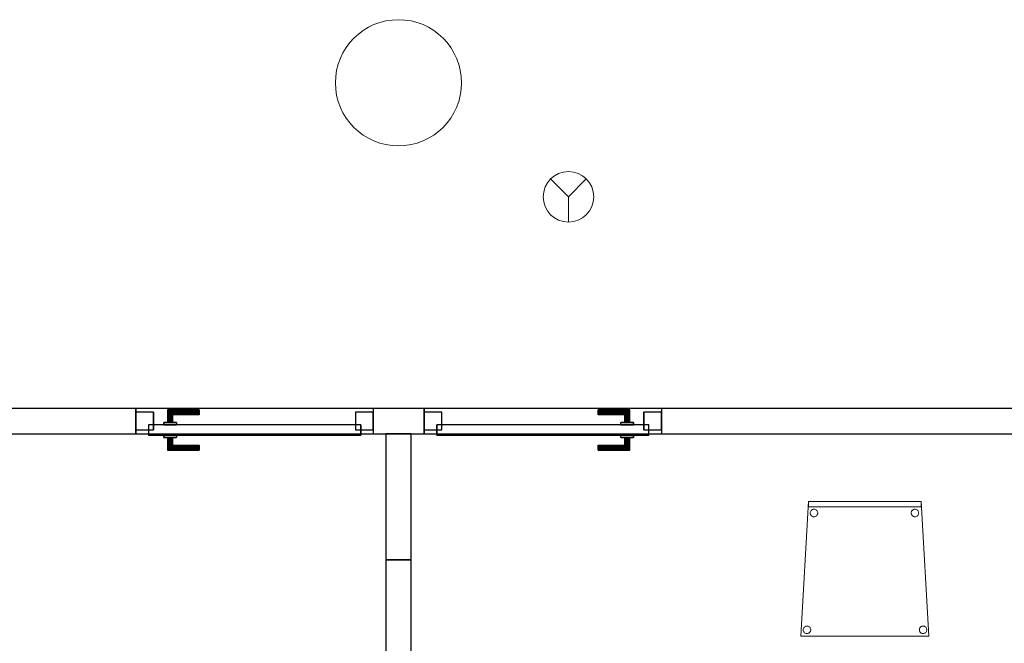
# Model space of a CAD drawing. Header units: metres. Extents: x 391.1 to 427.5, y 12.7 to 28.4.
# Tile 15 of 135: x 404.3 to 408.2, y 15.6 to 18. Entities that reach past the tile are written whole.
import ezdxf

# ---------------------------------------------------------------- set-up
doc = ezdxf.new("R2010")
doc.units = ezdxf.units.M
doc.layers.add('01_CARPINTERIA', color=5, linetype='Continuous', lineweight=25, true_color=0x0000ff)
for name, color, linetype, lineweight in [('02_MOBILIARIO', 7, 'Continuous', 18), ('A-COLS-____-MCUT', 7, 'Continuous', 18), ('A-COLS-____-OTLN', 7, 'Continuous', 18), ('A-DETL-____-MBND', 7, 'Continuous', 18), ('A-DETL-GENF-OTLN', 7, 'Continuous', 18), ('A-GENM-____-OTLN', 7, 'Continuous', 18), ('A-WALL-____-MCUT', 7, 'Continuous', 25), ('A-WALL-____-OTLN', 7, 'Continuous', 25)]:
    doc.layers.add(name, color=color, linetype=linetype, lineweight=lineweight)

# ---------------------------------------------------------------- blocks, each defined once
blk = doc.blocks.new('Family - Pilar P1-154562-04_PCI_P1')
at = {"layer": 'A-COLS-____-MCUT', "color": 253, "true_color": 0xaaaaaa}
for start, end in [(360, 180), (180, 360)]:
    blk.add_arc((0.25, 0.25), 0.25, start, end, dxfattribs=at)
at = {"layer": 'A-COLS-____-OTLN', "color": 253, "true_color": 0xaaaaaa}
for start, end in [(360, 180), (180, 360)]:
    blk.add_arc((0.25, 0.25), 0.25, start, end, dxfattribs=at)
blk = doc.blocks.new('Family - Cadira confient_P1-154598-04_PCI_P1')
at = {"layer": 'A-DETL-____-MBND', "color": 253, "true_color": 0xaaaaaa}
for p, q in [((0, 0), (0.03, 0.5326)), ((0.03, 0.5326), (0, 0)), ((0.03, 0.5326), (0.4765, 0.5326)), ((0.4765, 0.5326), (0.03, 0.5326)), ((0.03, 0.5126), (0.03, 0.5326)), ((0.03, 0.5326), (0.4765, 0.5326)), ((0.03, 0.5326), (0.03, 0.5126)), ((0.4765, 0.5326), (0.03, 0.5326)), ((0.4765, 0.5126), (0.03, 0.5126)), ((0.03, 0.5126), (0.4765, 0.5126)), ((0.4765, 0.5326), (0.5065, 0)), ((0.5065, 0), (0.4765, 0.5326)), ((0.4765, 0.5326), (0.4765, 0.5126)), ((0.4765, 0.5126), (0.4765, 0.5326)), ((0.0369, 0.4874), (0.0371, 0.49)), ((0.0371, 0.49), (0.0369, 0.4874)), ((0.0372, 0.4848), (0.0369, 0.4874)), ((0.0369, 0.4874), (0.0372, 0.4848)), ((0.0371, 0.49), (0.0378, 0.4926)), ((0.0378, 0.4926), (0.0371, 0.49)), ((0.0378, 0.4823), (0.0372, 0.4848)), ((0.0372, 0.4848), (0.0378, 0.4823)), ((0.0378, 0.4926), (0.0389, 0.4949)), ((0.0389, 0.4949), (0.0378, 0.4926)), ((0.039, 0.48), (0.0378, 0.4823)), ((0.0378, 0.4823), (0.039, 0.48)), ((0.0389, 0.4949), (0.0404, 0.4971)), ((0.0404, 0.4971), (0.0389, 0.4949)), ((0.0405, 0.4779), (0.039, 0.48)), ((0.039, 0.48), (0.0405, 0.4779)), ((0.0404, 0.4971), (0.0422, 0.4989)), ((0.0422, 0.4989), (0.0404, 0.4971)), ((0.0423, 0.476), (0.0405, 0.4779)), ((0.0405, 0.4779), (0.0423, 0.476)), ((0.0422, 0.4989), (0.0443, 0.5004)), ((0.0443, 0.5004), (0.0422, 0.4989)), ((0.0445, 0.4745), (0.0423, 0.476)), ((0.0423, 0.476), (0.0445, 0.4745)), ((0.0443, 0.5004), (0.0467, 0.5015)), ((0.0467, 0.5015), (0.0443, 0.5004)), ((0.0468, 0.4734), (0.0445, 0.4745)), ((0.0445, 0.4745), (0.0468, 0.4734)), ((0.0467, 0.5015), (0.0492, 0.5022)), ((0.0492, 0.5022), (0.0467, 0.5015)), ((0.0493, 0.4728), (0.0468, 0.4734)), ((0.0468, 0.4734), (0.0493, 0.4728)), ((0.0492, 0.5022), (0.0518, 0.5024)), ((0.0518, 0.5024), (0.0492, 0.5022)), ((0.0519, 0.4726), (0.0493, 0.4728)), ((0.0493, 0.4728), (0.0519, 0.4726)), ((0.0518, 0.5024), (0.0544, 0.5022)), ((0.0544, 0.5022), (0.0518, 0.5024)), ((0.0545, 0.4728), (0.0519, 0.4726)), ((0.0519, 0.4726), (0.0545, 0.4728)), ((0.0544, 0.5022), (0.0569, 0.5016)), ((0.0569, 0.5016), (0.0544, 0.5022)), ((0.057, 0.4735), (0.0545, 0.4728)), ((0.0545, 0.4728), (0.057, 0.4735)), ((0.0569, 0.5016), (0.0593, 0.5005)), ((0.0593, 0.5005), (0.0569, 0.5016)), ((0.0594, 0.4746), (0.057, 0.4735)), ((0.057, 0.4735), (0.0594, 0.4746)), ((0.0593, 0.5005), (0.0614, 0.499)), ((0.0614, 0.499), (0.0593, 0.5005)), ((0.0615, 0.4761), (0.0594, 0.4746)), ((0.0594, 0.4746), (0.0615, 0.4761)), ((0.0614, 0.499), (0.0633, 0.4972)), ((0.0633, 0.4972), (0.0614, 0.499)), ((0.0633, 0.478), (0.0615, 0.4761)), ((0.0615, 0.4761), (0.0633, 0.478)), ((0.0633, 0.4972), (0.0648, 0.495)), ((0.0648, 0.495), (0.0633, 0.4972)), ((0.0648, 0.4801), (0.0633, 0.478)), ((0.0633, 0.478), (0.0648, 0.4801)), ((0.0648, 0.495), (0.0659, 0.4927)), ((0.0659, 0.4927), (0.0648, 0.495)), ((0.0659, 0.4825), (0.0648, 0.4801)), ((0.0648, 0.4801), (0.0659, 0.4825)), ((0.0659, 0.4927), (0.0666, 0.4902)), ((0.0666, 0.4902), (0.0659, 0.4927)), ((0.0666, 0.485), (0.0659, 0.4825)), ((0.0659, 0.4825), (0.0666, 0.485)), ((0.0666, 0.4902), (0.0668, 0.4876)), ((0.0668, 0.4876), (0.0666, 0.4902)), ((0.0668, 0.4876), (0.0666, 0.485)), ((0.0666, 0.485), (0.0668, 0.4876)), ((0.4369, 0.4874), (0.4371, 0.49)), ((0.4371, 0.49), (0.4369, 0.4874)), ((0.4372, 0.4848), (0.4369, 0.4874)), ((0.4369, 0.4874), (0.4372, 0.4848)), ((0.4371, 0.49), (0.4378, 0.4926)), ((0.4378, 0.4926), (0.4371, 0.49)), ((0.4378, 0.4823), (0.4372, 0.4848)), ((0.4372, 0.4848), (0.4378, 0.4823)), ((0.4378, 0.4926), (0.4389, 0.4949)), ((0.4389, 0.4949), (0.4378, 0.4926)), ((0.439, 0.48), (0.4378, 0.4823)), ((0.4378, 0.4823), (0.439, 0.48)), ((0.4389, 0.4949), (0.4404, 0.4971)), ((0.4404, 0.4971), (0.4389, 0.4949)), ((0.4405, 0.4779), (0.439, 0.48)), ((0.439, 0.48), (0.4405, 0.4779)), ((0.4404, 0.4971), (0.4422, 0.4989)), ((0.4422, 0.4989), (0.4404, 0.4971)), ((0.4423, 0.476), (0.4405, 0.4779)), ((0.4405, 0.4779), (0.4423, 0.476)), ((0.4422, 0.4989), (0.4443, 0.5004)), ((0.4443, 0.5004), (0.4422, 0.4989)), ((0.4445, 0.4745), (0.4423, 0.476)), ((0.4423, 0.476), (0.4445, 0.4745)), ((0.4443, 0.5004), (0.4467, 0.5015)), ((0.4467, 0.5015), (0.4443, 0.5004)), ((0.4468, 0.4734), (0.4445, 0.4745)), ((0.4445, 0.4745), (0.4468, 0.4734)), ((0.4467, 0.5015), (0.4492, 0.5022)), ((0.4492, 0.5022), (0.4467, 0.5015)), ((0.4493, 0.4728), (0.4468, 0.4734)), ((0.4468, 0.4734), (0.4493, 0.4728)), ((0.4492, 0.5022), (0.4518, 0.5024)), ((0.4518, 0.5024), (0.4492, 0.5022)), ((0.4519, 0.4726), (0.4493, 0.4728)), ((0.4493, 0.4728), (0.4519, 0.4726)), ((0.4518, 0.5024), (0.4544, 0.5022)), ((0.4544, 0.5022), (0.4518, 0.5024)), ((0.4545, 0.4728), (0.4519, 0.4726)), ((0.4519, 0.4726), (0.4545, 0.4728)), ((0.4544, 0.5022), (0.4569, 0.5016)), ((0.4569, 0.5016), (0.4544, 0.5022)), ((0.457, 0.4735), (0.4545, 0.4728)), ((0.4545, 0.4728), (0.457, 0.4735)), ((0.4569, 0.5016), (0.4593, 0.5005)), ((0.4593, 0.5005), (0.4569, 0.5016)), ((0.4594, 0.4746), (0.457, 0.4735)), ((0.457, 0.4735), (0.4594, 0.4746)), ((0.4593, 0.5005), (0.4614, 0.499)), ((0.4614, 0.499), (0.4593, 0.5005)), ((0.4615, 0.4761), (0.4594, 0.4746)), ((0.4594, 0.4746), (0.4615, 0.4761)), ((0.4614, 0.499), (0.4633, 0.4972)), ((0.4633, 0.4972), (0.4614, 0.499)), ((0.4633, 0.478), (0.4615, 0.4761)), ((0.4615, 0.4761), (0.4633, 0.478)), ((0.4633, 0.4972), (0.4648, 0.495)), ((0.4648, 0.495), (0.4633, 0.4972)), ((0.4648, 0.4801), (0.4633, 0.478)), ((0.4633, 0.478), (0.4648, 0.4801)), ((0.4648, 0.495), (0.4659, 0.4927)), ((0.4659, 0.4927), (0.4648, 0.495)), ((0.4659, 0.4825), (0.4648, 0.4801)), ((0.4648, 0.4801), (0.4659, 0.4825)), ((0.4659, 0.4927), (0.4666, 0.4902)), ((0.4666, 0.4902), (0.4659, 0.4927)), ((0.4666, 0.485), (0.4659, 0.4825)), ((0.4659, 0.4825), (0.4666, 0.485)), ((0.4666, 0.4902), (0.4668, 0.4876)), ((0.4668, 0.4876), (0.4666, 0.4902)), ((0.4668, 0.4876), (0.4666, 0.485)), ((0.4666, 0.485), (0.4668, 0.4876)), ((0.0167, 0.038), (0.0191, 0.0391)), ((0.0191, 0.0391), (0.0167, 0.038)), ((0.0191, 0.0391), (0.0216, 0.0398)), ((0.0216, 0.0398), (0.0191, 0.0391)), ((0.0216, 0.0398), (0.0242, 0.04)), ((0.0242, 0.04), (0.0216, 0.0398)), ((0.0242, 0.04), (0.0268, 0.0398)), ((0.0268, 0.0398), (0.0242, 0.04)), ((0.0268, 0.0398), (0.0293, 0.0392)), ((0.0293, 0.0392), (0.0268, 0.0398)), ((0.0293, 0.0392), (0.0316, 0.0381)), ((0.0316, 0.0381), (0.0293, 0.0392)), ((0.4767, 0.038), (0.4791, 0.0391)), ((0.4791, 0.0391), (0.4767, 0.038)), ((0.4791, 0.0391), (0.4816, 0.0398)), ((0.4816, 0.0398), (0.4791, 0.0391)), ((0.4816, 0.0398), (0.4842, 0.04)), ((0.4842, 0.04), (0.4816, 0.0398)), ((0.4842, 0.04), (0.4868, 0.0398)), ((0.4868, 0.0398), (0.4842, 0.04)), ((0.4868, 0.0398), (0.4893, 0.0392)), ((0.4893, 0.0392), (0.4868, 0.0398)), ((0.4893, 0.0392), (0.4916, 0.0381)), ((0.4916, 0.0381), (0.4893, 0.0392)), ((0.5065, 0), (0, 0)), ((0, 0), (0.5065, 0)), ((0.0093, 0.025), (0.0095, 0.0276)), ((0.0095, 0.0276), (0.0093, 0.025)), ((0.0095, 0.0224), (0.0093, 0.025)), ((0.0093, 0.025), (0.0095, 0.0224)), ((0.0095, 0.0276), (0.0102, 0.0301)), ((0.0102, 0.0301), (0.0095, 0.0276)), ((0.0102, 0.0199), (0.0095, 0.0224)), ((0.0095, 0.0224), (0.0102, 0.0199)), ((0.0102, 0.0301), (0.0113, 0.0325)), ((0.0113, 0.0325), (0.0102, 0.0301)), ((0.0113, 0.0176), (0.0102, 0.0199)), ((0.0102, 0.0199), (0.0113, 0.0176)), ((0.0113, 0.0325), (0.0127, 0.0346)), ((0.0127, 0.0346), (0.0113, 0.0325)), ((0.0128, 0.0154), (0.0113, 0.0176)), ((0.0113, 0.0176), (0.0128, 0.0154)), ((0.0127, 0.0346), (0.0146, 0.0365)), ((0.0146, 0.0365), (0.0127, 0.0346)), ((0.0147, 0.0136), (0.0128, 0.0154)), ((0.0128, 0.0154), (0.0147, 0.0136)), ((0.0146, 0.0365), (0.0167, 0.038)), ((0.0167, 0.038), (0.0146, 0.0365)), ((0.0168, 0.0121), (0.0147, 0.0136)), ((0.0147, 0.0136), (0.0168, 0.0121)), ((0.0192, 0.011), (0.0168, 0.0121)), ((0.0168, 0.0121), (0.0192, 0.011)), ((0.0217, 0.0104), (0.0192, 0.011)), ((0.0192, 0.011), (0.0217, 0.0104)), ((0.0243, 0.0102), (0.0217, 0.0104)), ((0.0217, 0.0104), (0.0243, 0.0102)), ((0.0269, 0.0104), (0.0243, 0.0102)), ((0.0243, 0.0102), (0.0269, 0.0104)), ((0.0294, 0.0111), (0.0269, 0.0104)), ((0.0269, 0.0104), (0.0294, 0.0111)), ((0.0318, 0.0122), (0.0294, 0.0111)), ((0.0294, 0.0111), (0.0318, 0.0122)), ((0.0316, 0.0381), (0.0338, 0.0366)), ((0.0338, 0.0366), (0.0316, 0.0381)), ((0.0339, 0.0137), (0.0318, 0.0122)), ((0.0318, 0.0122), (0.0339, 0.0137)), ((0.0338, 0.0366), (0.0356, 0.0347)), ((0.0356, 0.0347), (0.0338, 0.0366)), ((0.0357, 0.0155), (0.0339, 0.0137)), ((0.0339, 0.0137), (0.0357, 0.0155)), ((0.0356, 0.0347), (0.0371, 0.0326)), ((0.0371, 0.0326), (0.0356, 0.0347)), ((0.0372, 0.0177), (0.0357, 0.0155)), ((0.0357, 0.0155), (0.0372, 0.0177)), ((0.0371, 0.0326), (0.0382, 0.0303)), ((0.0382, 0.0303), (0.0371, 0.0326)), ((0.0383, 0.02), (0.0372, 0.0177)), ((0.0372, 0.0177), (0.0383, 0.02)), ((0.0382, 0.0303), (0.0389, 0.0278)), ((0.0389, 0.0278), (0.0382, 0.0303)), ((0.0389, 0.0226), (0.0383, 0.02)), ((0.0383, 0.02), (0.0389, 0.0226)), ((0.0389, 0.0278), (0.0392, 0.0252)), ((0.0392, 0.0252), (0.0389, 0.0278)), ((0.0392, 0.0252), (0.0389, 0.0226)), ((0.0389, 0.0226), (0.0392, 0.0252)), ((0.4693, 0.025), (0.4695, 0.0276)), ((0.4695, 0.0276), (0.4693, 0.025)), ((0.4695, 0.0224), (0.4693, 0.025)), ((0.4693, 0.025), (0.4695, 0.0224)), ((0.4695, 0.0276), (0.4702, 0.0301)), ((0.4702, 0.0301), (0.4695, 0.0276)), ((0.4702, 0.0199), (0.4695, 0.0224)), ((0.4695, 0.0224), (0.4702, 0.0199)), ((0.4702, 0.0301), (0.4713, 0.0325)), ((0.4713, 0.0325), (0.4702, 0.0301)), ((0.4713, 0.0176), (0.4702, 0.0199)), ((0.4702, 0.0199), (0.4713, 0.0176)), ((0.4713, 0.0325), (0.4727, 0.0346)), ((0.4727, 0.0346), (0.4713, 0.0325)), ((0.4728, 0.0154), (0.4713, 0.0176)), ((0.4713, 0.0176), (0.4728, 0.0154)), ((0.4727, 0.0346), (0.4746, 0.0365)), ((0.4746, 0.0365), (0.4727, 0.0346)), ((0.4747, 0.0136), (0.4728, 0.0154)), ((0.4728, 0.0154), (0.4747, 0.0136)), ((0.4746, 0.0365), (0.4767, 0.038)), ((0.4767, 0.038), (0.4746, 0.0365)), ((0.4768, 0.0121), (0.4747, 0.0136)), ((0.4747, 0.0136), (0.4768, 0.0121)), ((0.4792, 0.011), (0.4768, 0.0121)), ((0.4768, 0.0121), (0.4792, 0.011)), ((0.4817, 0.0104), (0.4792, 0.011)), ((0.4792, 0.011), (0.4817, 0.0104)), ((0.4843, 0.0102), (0.4817, 0.0104)), ((0.4817, 0.0104), (0.4843, 0.0102)), ((0.4869, 0.0104), (0.4843, 0.0102)), ((0.4843, 0.0102), (0.4869, 0.0104)), ((0.4894, 0.0111), (0.4869, 0.0104)), ((0.4869, 0.0104), (0.4894, 0.0111)), ((0.4918, 0.0122), (0.4894, 0.0111)), ((0.4894, 0.0111), (0.4918, 0.0122)), ((0.4916, 0.0381), (0.4938, 0.0366)), ((0.4938, 0.0366), (0.4916, 0.0381)), ((0.4939, 0.0137), (0.4918, 0.0122)), ((0.4918, 0.0122), (0.4939, 0.0137)), ((0.4938, 0.0366), (0.4956, 0.0347)), ((0.4956, 0.0347), (0.4938, 0.0366)), ((0.4957, 0.0155), (0.4939, 0.0137)), ((0.4939, 0.0137), (0.4957, 0.0155)), ((0.4956, 0.0347), (0.4971, 0.0326)), ((0.4971, 0.0326), (0.4956, 0.0347)), ((0.4972, 0.0177), (0.4957, 0.0155)), ((0.4957, 0.0155), (0.4972, 0.0177)), ((0.4971, 0.0326), (0.4982, 0.0303)), ((0.4982, 0.0303), (0.4971, 0.0326)), ((0.4983, 0.02), (0.4972, 0.0177)), ((0.4972, 0.0177), (0.4983, 0.02)), ((0.4982, 0.0303), (0.4989, 0.0278)), ((0.4989, 0.0278), (0.4982, 0.0303)), ((0.4989, 0.0226), (0.4983, 0.02)), ((0.4983, 0.02), (0.4989, 0.0226)), ((0.4989, 0.0278), (0.4992, 0.0252)), ((0.4992, 0.0252), (0.4989, 0.0278)), ((0.4992, 0.0252), (0.4989, 0.0226)), ((0.4989, 0.0226), (0.4992, 0.0252))]:
    blk.add_line(p, q, dxfattribs=at)
blk = doc.blocks.new('Family - LONDR55-XX_ZZ-ARQ-CAA-M3D-Londres55-154688-04_PCI_P1')
at = {"layer": '01_CARPINTERIA', "color": 161, "true_color": 0xaaaaff}
for p, q in [((0.69, 0.1487), (0.69, 0.15)), ((0.69, 0.15), (0.69, 0.1487)), ((0.815, 0.15), (0.69, 0.15)), ((0.69, 0.145), (0.69, 0.1487)), ((0.69, 0.1487), (0.69, 0.145)), ((0.8137, 0.1487), (0.69, 0.1487)), ((0.8137, 0.1487), (0.69, 0.1487)), ((0.69, 0.14), (0.69, 0.145)), ((0.69, 0.145), (0.69, 0.14)), ((0.81, 0.145), (0.69, 0.145)), ((0.81, 0.145), (0.69, 0.145)), ((0.69, 0.135), (0.69, 0.14)), ((0.69, 0.14), (0.69, 0.135)), ((0.69, 0.14), (0.805, 0.14)), ((0.805, 0.14), (0.69, 0.14)), ((0.69, 0.135), (0.69, 0.1313)), ((0.69, 0.1313), (0.69, 0.135)), ((0.8, 0.135), (0.69, 0.135)), ((0.8, 0.135), (0.69, 0.135)), ((0.69, 0.1313), (0.69, 0.13)), ((0.69, 0.13), (0.69, 0.1313)), ((0.7963, 0.1313), (0.69, 0.1313)), ((0.7963, 0.1313), (0.69, 0.1313)), ((0.795, 0.13), (0.69, 0.13)), ((0.795, 0.13), (0.7963, 0.1313)), ((0.7963, 0.1313), (0.795, 0.13)), ((0.795, 0.1), (0.795, 0.13)), ((0.7963, 0.1313), (0.8, 0.135)), ((0.8, 0.135), (0.7963, 0.1313)), ((0.7963, 0.1), (0.7963, 0.1313)), ((0.7963, 0.1), (0.7963, 0.1313)), ((0.8, 0.135), (0.805, 0.14)), ((0.805, 0.14), (0.8, 0.135)), ((0.8, 0.1), (0.8, 0.135)), ((0.8, 0.1), (0.8, 0.135)), ((0.81, 0.145), (0.805, 0.14)), ((0.805, 0.14), (0.81, 0.145)), ((0.805, 0.14), (0.805, 0.1)), ((0.805, 0.1), (0.805, 0.14)), ((0.8137, 0.1487), (0.81, 0.145)), ((0.81, 0.145), (0.8137, 0.1487)), ((0.81, 0.1), (0.81, 0.145)), ((0.81, 0.1), (0.81, 0.145)), ((0.815, 0.15), (0.8137, 0.1487)), ((0.8137, 0.1487), (0.815, 0.15)), ((0.8137, 0.1), (0.8137, 0.1487)), ((0.8137, 0.1), (0.8137, 0.1487)), ((0.815, 0.1), (0.815, 0.15)), ((0.89, 0.09), (0.05, 0.09)), ((0.05, 0.09), (0.05, 0.05)), ((0.89, 0.09), (0.05, 0.09)), ((0.05, 0.05), (0.05, 0.09)), ((0.83, 0.1), (0.78, 0.1)), ((0.78, 0.1), (0.83, 0.1)), ((0.78, 0.09), (0.78, 0.1)), ((0.78, 0.09), (0.78, 0.1)), ((0.83, 0.09), (0.78, 0.09)), ((0.78, 0.09), (0.83, 0.09)), ((0.7963, 0.1), (0.795, 0.1)), ((0.795, 0.1), (0.7963, 0.1)), ((0.8, 0.1), (0.7963, 0.1)), ((0.7963, 0.1), (0.8, 0.1)), ((0.805, 0.1), (0.8, 0.1)), ((0.8, 0.1), (0.805, 0.1)), ((0.81, 0.1), (0.805, 0.1)), ((0.805, 0.1), (0.81, 0.1)), ((0.81, 0.1), (0.8137, 0.1)), ((0.8137, 0.1), (0.81, 0.1)), ((0.8137, 0.1), (0.815, 0.1)), ((0.815, 0.1), (0.8137, 0.1)), ((0.83, 0.09), (0.83, 0.1)), ((0.83, 0.1), (0.83, 0.09)), ((0.89, 0.05), (0.89, 0.09)), ((0.89, 0.05), (0.89, 0.09)), ((0.07, 0.07), (0, 0.07)), ((0, 0.07), (0, 0)), ((0.07, 0.07), (0, 0.07)), ((0, 0), (0, 0.07)), ((0.05, 0.05), (0.89, 0.05)), ((0.05, 0.05), (0.89, 0.05)), ((0.07, 0), (0.07, 0.07)), ((0.07, 0), (0.07, 0.07)), ((0.78, 0.05), (0.83, 0.05)), ((0.83, 0.05), (0.78, 0.05)), ((0.78, 0.04), (0.78, 0.05)), ((0.78, 0.04), (0.78, 0.05)), ((0.78, 0.04), (0.83, 0.04)), ((0.83, 0.04), (0.78, 0.04)), ((0.7963, 0.04), (0.795, 0.04)), ((0.795, 0.04), (0.7963, 0.04)), ((0.795, 0.01), (0.795, 0.04)), ((0.8, 0.04), (0.7963, 0.04)), ((0.7963, 0.04), (0.8, 0.04)), ((0.7963, 0.0087), (0.7963, 0.04)), ((0.7963, 0.0087), (0.7963, 0.04)), ((0.8, 0.04), (0.805, 0.04)), ((0.805, 0.04), (0.8, 0.04)), ((0.8, 0.005), (0.8, 0.04)), ((0.8, 0.005), (0.8, 0.04)), ((0.805, 0.04), (0.81, 0.04)), ((0.81, 0.04), (0.805, 0.04)), ((0.805, 0.04), (0.805, 0)), ((0.805, 0), (0.805, 0.04)), ((0.81, 0.04), (0.8137, 0.04)), ((0.8137, 0.04), (0.81, 0.04)), ((0.81, -0.005), (0.81, 0.04)), ((0.81, -0.005), (0.81, 0.04)), ((0.8137, 0.04), (0.815, 0.04)), ((0.815, 0.04), (0.8137, 0.04)), ((0.8137, -0.0087), (0.8137, 0.04)), ((0.8137, -0.0087), (0.8137, 0.04)), ((0.815, -0.01), (0.815, 0.04)), ((0.83, 0.04), (0.83, 0.05)), ((0.83, 0.05), (0.83, 0.04)), ((0.94, 0.07), (0.87, 0.07)), ((0.87, 0.07), (0.87, 0)), ((0.94, 0.07), (0.87, 0.07)), ((0.87, 0), (0.87, 0.07)), ((0.94, 0), (0.94, 0.07)), ((0.94, 0), (0.94, 0.07)), ((0, 0), (0.07, 0)), ((0, 0), (0.07, 0)), ((0.69, 0.0087), (0.69, 0.01)), ((0.69, 0.01), (0.69, 0.0087)), ((0.69, 0.01), (0.795, 0.01)), ((0.69, 0.005), (0.69, 0.0087)), ((0.69, 0.0087), (0.69, 0.005)), ((0.69, 0.0087), (0.7963, 0.0087)), ((0.69, 0.0087), (0.7963, 0.0087)), ((0.69, 0), (0.69, 0.005)), ((0.69, 0.005), (0.69, 0)), ((0.69, 0.005), (0.8, 0.005)), ((0.69, 0.005), (0.8, 0.005)), ((0.69, -0.005), (0.69, 0)), ((0.69, 0), (0.69, -0.005)), ((0.805, 0), (0.69, 0)), ((0.69, 0), (0.805, 0)), ((0.7963, 0.0087), (0.795, 0.01)), ((0.795, 0.01), (0.7963, 0.0087)), ((0.8, 0.005), (0.7963, 0.0087)), ((0.7963, 0.0087), (0.8, 0.005)), ((0.805, 0), (0.8, 0.005)), ((0.8, 0.005), (0.805, 0)), ((0.805, 0), (0.81, -0.005)), ((0.87, 0), (0.94, 0)), ((0.87, 0), (0.94, 0)), ((0.69, -0.005), (0.69, -0.0087)), ((0.69, -0.0087), (0.69, -0.005)), ((0.69, -0.005), (0.81, -0.005)), ((0.69, -0.005), (0.81, -0.005)), ((0.69, -0.0087), (0.69, -0.01)), ((0.69, -0.01), (0.69, -0.0087)), ((0.69, -0.0087), (0.8137, -0.0087)), ((0.69, -0.0087), (0.8137, -0.0087)), ((0.69, -0.01), (0.815, -0.01)), ((0.81, -0.005), (0.805, 0)), ((0.81, -0.005), (0.8137, -0.0087)), ((0.8137, -0.0087), (0.81, -0.005)), ((0.8137, -0.0087), (0.815, -0.01)), ((0.815, -0.01), (0.8137, -0.0087))]:
    blk.add_line(p, q, dxfattribs=at)
blk = doc.blocks.new('Family - Porta P1-154689-04_PCI_P1')
blk.add_blockref('Family - LONDR55-XX_ZZ-ARQ-CAA-M3D-Londres55-154688-04_PCI_P1', (0, 0))
blk = doc.blocks.new('Family - LONDR55-XX_ZZ-ARQ-CAA-M3D-Londres55-154871-04_PCI_P1')
at = {"layer": '01_CARPINTERIA', "color": 161, "true_color": 0xaaaaff}
for p, q in [((0.1263, 0.1487), (0.125, 0.15)), ((0.125, 0.15), (0.125, 0.1)), ((0.125, 0.15), (0.1263, 0.1487)), ((0.25, 0.15), (0.125, 0.15)), ((0.13, 0.145), (0.1263, 0.1487)), ((0.1263, 0.1487), (0.1263, 0.1)), ((0.1263, 0.1487), (0.1263, 0.1)), ((0.1263, 0.1487), (0.13, 0.145)), ((0.25, 0.1487), (0.1263, 0.1487)), ((0.25, 0.1487), (0.1263, 0.1487)), ((0.135, 0.14), (0.13, 0.145)), ((0.13, 0.145), (0.13, 0.1)), ((0.13, 0.145), (0.13, 0.1)), ((0.13, 0.145), (0.135, 0.14)), ((0.25, 0.145), (0.13, 0.145)), ((0.25, 0.145), (0.13, 0.145)), ((0.135, 0.1), (0.135, 0.14)), ((0.135, 0.14), (0.135, 0.1)), ((0.135, 0.14), (0.14, 0.135)), ((0.14, 0.135), (0.135, 0.14)), ((0.135, 0.14), (0.25, 0.14)), ((0.25, 0.14), (0.135, 0.14)), ((0.14, 0.135), (0.14, 0.1)), ((0.14, 0.135), (0.1437, 0.1313)), ((0.1437, 0.1313), (0.14, 0.135)), ((0.14, 0.135), (0.14, 0.1)), ((0.25, 0.135), (0.14, 0.135)), ((0.25, 0.135), (0.14, 0.135)), ((0.1437, 0.1313), (0.1437, 0.1)), ((0.1437, 0.1313), (0.145, 0.13)), ((0.145, 0.13), (0.1437, 0.1313)), ((0.1437, 0.1313), (0.1437, 0.1)), ((0.25, 0.1313), (0.1437, 0.1313)), ((0.25, 0.1313), (0.1437, 0.1313)), ((0.145, 0.13), (0.145, 0.1)), ((0.25, 0.13), (0.145, 0.13)), ((0.25, 0.1487), (0.25, 0.15)), ((0.25, 0.15), (0.25, 0.1487)), ((0.25, 0.145), (0.25, 0.1487)), ((0.25, 0.1487), (0.25, 0.145)), ((0.25, 0.145), (0.25, 0.14)), ((0.25, 0.14), (0.25, 0.145)), ((0.25, 0.14), (0.25, 0.135)), ((0.25, 0.135), (0.25, 0.14)), ((0.25, 0.135), (0.25, 0.1313)), ((0.25, 0.1313), (0.25, 0.135)), ((0.25, 0.1313), (0.25, 0.13)), ((0.25, 0.13), (0.25, 0.1313)), ((0.89, 0.09), (0.05, 0.09)), ((0.05, 0.09), (0.05, 0.05)), ((0.89, 0.09), (0.05, 0.09)), ((0.05, 0.09), (0.05, 0.05)), ((0.16, 0.1), (0.11, 0.1)), ((0.11, 0.1), (0.16, 0.1)), ((0.11, 0.1), (0.11, 0.09)), ((0.11, 0.09), (0.11, 0.1)), ((0.16, 0.09), (0.11, 0.09)), ((0.11, 0.09), (0.16, 0.09)), ((0.1263, 0.1), (0.125, 0.1)), ((0.125, 0.1), (0.1263, 0.1)), ((0.13, 0.1), (0.1263, 0.1)), ((0.1263, 0.1), (0.13, 0.1)), ((0.135, 0.1), (0.13, 0.1)), ((0.13, 0.1), (0.135, 0.1)), ((0.14, 0.1), (0.135, 0.1)), ((0.135, 0.1), (0.14, 0.1)), ((0.14, 0.1), (0.1437, 0.1)), ((0.1437, 0.1), (0.14, 0.1)), ((0.1437, 0.1), (0.145, 0.1)), ((0.145, 0.1), (0.1437, 0.1)), ((0.16, 0.1), (0.16, 0.09)), ((0.16, 0.1), (0.16, 0.09)), ((0.89, 0.05), (0.89, 0.09)), ((0.89, 0.09), (0.89, 0.05)), ((0.07, 0.07), (0, 0.07)), ((0, 0.07), (0, 0)), ((0.07, 0.07), (0, 0.07)), ((0, 0.07), (0, 0)), ((0.05, 0.05), (0.89, 0.05)), ((0.05, 0.05), (0.89, 0.05)), ((0.07, 0), (0.07, 0.07)), ((0.07, 0.07), (0.07, 0)), ((0.11, 0.05), (0.16, 0.05)), ((0.16, 0.05), (0.11, 0.05)), ((0.11, 0.05), (0.11, 0.04)), ((0.11, 0.04), (0.11, 0.05)), ((0.11, 0.04), (0.16, 0.04)), ((0.16, 0.04), (0.11, 0.04)), ((0.1263, 0.04), (0.125, 0.04)), ((0.125, 0.04), (0.1263, 0.04)), ((0.125, 0.04), (0.125, -0.01)), ((0.13, 0.04), (0.1263, 0.04)), ((0.1263, 0.04), (0.13, 0.04)), ((0.1263, 0.04), (0.1263, -0.0087)), ((0.1263, 0.04), (0.1263, -0.0087)), ((0.13, 0.04), (0.135, 0.04)), ((0.135, 0.04), (0.13, 0.04)), ((0.13, 0.04), (0.13, -0.005)), ((0.13, 0.04), (0.13, -0.005)), ((0.135, 0.04), (0.14, 0.04)), ((0.14, 0.04), (0.135, 0.04)), ((0.135, 0), (0.135, 0.04)), ((0.135, 0.04), (0.135, 0)), ((0.14, 0.04), (0.1437, 0.04)), ((0.1437, 0.04), (0.14, 0.04)), ((0.14, 0.04), (0.14, 0.005)), ((0.14, 0.04), (0.14, 0.005)), ((0.1437, 0.04), (0.145, 0.04)), ((0.145, 0.04), (0.1437, 0.04)), ((0.1437, 0.04), (0.1437, 0.0087)), ((0.1437, 0.04), (0.1437, 0.0087)), ((0.145, 0.04), (0.145, 0.01)), ((0.16, 0.05), (0.16, 0.04)), ((0.16, 0.05), (0.16, 0.04)), ((0.94, 0.07), (0.87, 0.07)), ((0.87, 0.07), (0.87, 0)), ((0.94, 0.07), (0.87, 0.07)), ((0.87, 0.07), (0.87, 0)), ((0.94, 0), (0.94, 0.07)), ((0.94, 0.07), (0.94, 0)), ((0, 0), (0.07, 0)), ((0, 0), (0.07, 0)), ((0.14, 0.005), (0.135, 0)), ((0.135, 0), (0.14, 0.005)), ((0.25, 0), (0.135, 0)), ((0.135, 0), (0.25, 0)), ((0.1437, 0.0087), (0.14, 0.005)), ((0.14, 0.005), (0.1437, 0.0087)), ((0.14, 0.005), (0.25, 0.005)), ((0.14, 0.005), (0.25, 0.005)), ((0.145, 0.01), (0.1437, 0.0087)), ((0.1437, 0.0087), (0.145, 0.01)), ((0.1437, 0.0087), (0.25, 0.0087)), ((0.1437, 0.0087), (0.25, 0.0087)), ((0.145, 0.01), (0.25, 0.01)), ((0.25, 0.0087), (0.25, 0.01)), ((0.25, 0.01), (0.25, 0.0087)), ((0.25, 0.005), (0.25, 0.0087)), ((0.25, 0.0087), (0.25, 0.005)), ((0.25, 0.005), (0.25, 0)), ((0.25, 0), (0.25, 0.005)), ((0.25, 0), (0.25, -0.005)), ((0.25, -0.005), (0.25, 0)), ((0.87, 0), (0.94, 0)), ((0.87, 0), (0.94, 0)), ((0.125, -0.01), (0.1263, -0.0087)), ((0.1263, -0.0087), (0.125, -0.01)), ((0.125, -0.01), (0.25, -0.01)), ((0.1263, -0.0087), (0.13, -0.005)), ((0.13, -0.005), (0.1263, -0.0087)), ((0.1263, -0.0087), (0.25, -0.0087)), ((0.1263, -0.0087), (0.25, -0.0087)), ((0.13, -0.005), (0.135, 0)), ((0.135, 0), (0.13, -0.005)), ((0.13, -0.005), (0.25, -0.005)), ((0.13, -0.005), (0.25, -0.005)), ((0.25, -0.005), (0.25, -0.0087)), ((0.25, -0.0087), (0.25, -0.005)), ((0.25, -0.0087), (0.25, -0.01)), ((0.25, -0.01), (0.25, -0.0087))]:
    blk.add_line(p, q, dxfattribs=at)
blk = doc.blocks.new('Family - Porta P1-154872-04_PCI_P1')
blk.add_blockref('Family - LONDR55-XX_ZZ-ARQ-CAA-M3D-Londres55-154871-04_PCI_P1', (0, 0))
blk = doc.blocks.new('Family - Mampara P1-154968-04_PCI_P1')
at = {"layer": 'A-WALL-____-MCUT', "color": 253, "true_color": 0xaaaaaa}
for p, q in [((14.5287, 0.1), (11.712, 0.1)), ((14.5287, 0), (14.5287, 0.1)), ((15.6698, 0.1), (15.4687, 0.1)), ((15.4687, 0.1), (15.4687, 0)), ((15.6698, 0), (15.6698, 0.1)), ((16.6098, 0.1), (16.6098, 0)), ((18.0374, 0.1), (16.6098, 0.1)), ((11.712, 0), (14.5287, 0)), ((15.4687, 0), (15.6698, 0)), ((16.6098, 0), (18.0318, 0))]:
    blk.add_line(p, q, dxfattribs=at)
at = {"layer": 'A-WALL-____-OTLN', "color": 253, "true_color": 0xaaaaaa}
for p, q in [((18.0374, 0.1), (2.9097, 0.1)), ((14.5287, 0), (14.5287, 0.1)), ((15.4687, 0.1), (14.5287, 0.1)), ((15.4687, 0), (15.4687, 0.1)), ((15.6698, 0), (15.6698, 0.1)), ((16.6098, 0.1), (15.6698, 0.1)), ((16.6098, 0), (16.6098, 0.1)), ((0, 0), (18.0318, 0)), ((14.5287, 0), (15.4687, 0)), ((15.6698, 0), (16.6098, 0))]:
    blk.add_line(p, q, dxfattribs=at)
at = {"layer": 'A-WALL-____-OTLN', "color": 253, "lineweight": 18, "true_color": 0xaaaaaa}
blk.add_line((-0.0059, 0), (18.0318, 0), dxfattribs=at)
blk = doc.blocks.new('Family - Vano de puerta P1-154976-04_PCI_P1')
at = {"layer": 'A-GENM-____-OTLN', "color": 253, "true_color": 0xaaaaaa}
for p, q in [((406.8783, 16.5095), (405.9383, 16.5095)), ((405.9383, 16.5095), (405.9383, 16.4095)), ((405.9383, 16.5095), (406.8783, 16.5095)), ((405.9383, 16.4095), (405.9383, 16.5095)), ((406.8783, 16.4095), (406.8783, 16.5095)), ((406.8783, 16.4095), (406.8783, 16.5095)), ((405.9383, 16.4095), (406.8783, 16.4095)), ((406.8783, 16.4095), (405.9383, 16.4095))]:
    blk.add_line(p, q, dxfattribs=at)
blk = doc.blocks.new('Family - Vano de puerta P1-154980-04_PCI_P1')
at = {"layer": 'A-GENM-____-OTLN', "color": 253, "true_color": 0xaaaaaa}
for p, q in [((405.7372, 16.5095), (404.7972, 16.5095)), ((404.7972, 16.5095), (404.7972, 16.4095)), ((404.7972, 16.5095), (405.7372, 16.5095)), ((404.7972, 16.4095), (404.7972, 16.5095)), ((405.7372, 16.4095), (405.7372, 16.5095)), ((405.7372, 16.4095), (405.7372, 16.5095)), ((404.7972, 16.4095), (405.7372, 16.4095)), ((405.7372, 16.4095), (404.7972, 16.4095))]:
    blk.add_line(p, q, dxfattribs=at)
blk = doc.blocks.new('Family - Mampara P1-155275-04_PCI_P1')
at = {"layer": 'A-WALL-____-MCUT', "color": 253, "true_color": 0xaaaaaa}
for p, q in [((0.5, 0.1), (0, 0.1)), ((0, 0.1), (0, 0)), ((0.5, 0), (0.5, 0.1)), ((0, 0), (0.5, 0))]:
    blk.add_line(p, q, dxfattribs=at)
at = {"layer": 'A-WALL-____-OTLN', "color": 253, "true_color": 0xaaaaaa}
for p, q in [((0.5, 0.1), (0, 0.1)), ((0, 0.1), (0, 0)), ((0.5, 0), (0.5, 0.1)), ((0, 0), (0.5, 0))]:
    blk.add_line(p, q, dxfattribs=at)
at = {"layer": 'A-WALL-____-OTLN', "color": 253, "lineweight": 18, "true_color": 0xaaaaaa}
blk.add_line((0, 0), (0.5, 0), dxfattribs=at)
blk = doc.blocks.new('Family - Envans P1-155287-04_PCI_P1')
at = {"layer": 'A-WALL-____-MCUT', "color": 253, "true_color": 0xaaaaaa}
for p, q in [((2.7888, 0.1), (0, 0.1)), ((0, 0.1), (0, 0)), ((2.7888, 0), (2.7888, 0.1)), ((0, 0), (2.7888, 0))]:
    blk.add_line(p, q, dxfattribs=at)
at = {"layer": 'A-WALL-____-OTLN', "color": 253, "true_color": 0xaaaaaa}
for p, q in [((2.7888, 0.1), (0, 0.1)), ((0, 0.1), (0, 0)), ((2.7888, 0), (2.7888, 0.1)), ((0, 0), (2.7888, 0))]:
    blk.add_line(p, q, dxfattribs=at)
at = {"layer": 'A-WALL-____-OTLN', "color": 253, "lineweight": 18, "true_color": 0xaaaaaa}
blk.add_line((0, 0), (2.7888, 0), dxfattribs=at)
blk = doc.blocks.new('LONDR55-XX_ZZ-ARQ-CAA-M3D-Londres55_ifc-1-04_PCI_P1')
at = {"layer": '01_CARPINTERIA', "color": 253, "lineweight": 18, "true_color": 0xaaaaaa, "rotation": 180}
for name, p in [('Family - Porta P1-154689-04_PCI_P1', (405.7372, 16.4945)), ('Family - Porta P1-154872-04_PCI_P1', (406.8783, 16.4945))]:
    blk.add_blockref(name, p, dxfattribs=at)
at = {"layer": '02_MOBILIARIO', "color": 253, "lineweight": 18, "true_color": 0xaaaaaa}
blk.add_blockref('Family - Cadira confient_P1-154598-04_PCI_P1', (407.4307, 15.6079), dxfattribs=at)
at = {"layer": 'A-COLS-____-OTLN', "color": 253, "lineweight": 18, "true_color": 0xaaaaaa}
blk.add_blockref('Family - Pilar P1-154562-04_PCI_P1', (405.587, 17.5495), dxfattribs=at)
at = {"layer": 'A-GENM-____-OTLN', "color": 253, "lineweight": 18, "true_color": 0xaaaaaa}
for name in ['Family - Vano de puerta P1-154980-04_PCI_P1', 'Family - Vano de puerta P1-154976-04_PCI_P1']:
    blk.add_blockref(name, (0, 0), dxfattribs=at)
at = {"layer": 'A-WALL-____-OTLN', "color": 253, "lineweight": 18, "true_color": 0xaaaaaa}
for name, p, rotation in [('Family - Mampara P1-154968-04_PCI_P1', (421.407, 16.5095), 180), ('Family - Mampara P1-155275-04_PCI_P1', (405.7872, 16.4095), 270), ('Family - Envans P1-155287-04_PCI_P1', (405.7872, 15.9095), 270)]:
    blk.add_blockref(name, p, dxfattribs=dict(at, rotation=rotation))
blk = doc.blocks.new('ZYR_12_01_08 Detectors - 01 Detector Òptic-539619-04_PCI_P1')
at = {"layer": 'A-DETL-GENF-OTLN', "color": 1, "true_color": 0xff0000}
for q in [(-0.0707, 0.0707), (0.0707, 0.0707), (0, -0.1)]:
    blk.add_line((0, 0), q, dxfattribs=at)
blk.add_circle((0, 0), 0.1, dxfattribs=at)

msp = doc.modelspace()

# ---------------------------------------------------------------- block references
at = {"lineweight": 5}
msp.add_blockref('LONDR55-XX_ZZ-ARQ-CAA-M3D-Londres55_ifc-1-04_PCI_P1', (0, 0), dxfattribs=at)
at = {"layer": 'A-DETL-GENF-OTLN', "color": 1, "true_color": 0xff0000}
msp.add_blockref('ZYR_12_01_08 Detectors - 01 Detector Òptic-539619-04_PCI_P1', (406.5102, 17.3479), dxfattribs=at)

doc.saveas('drawing.dxf')
